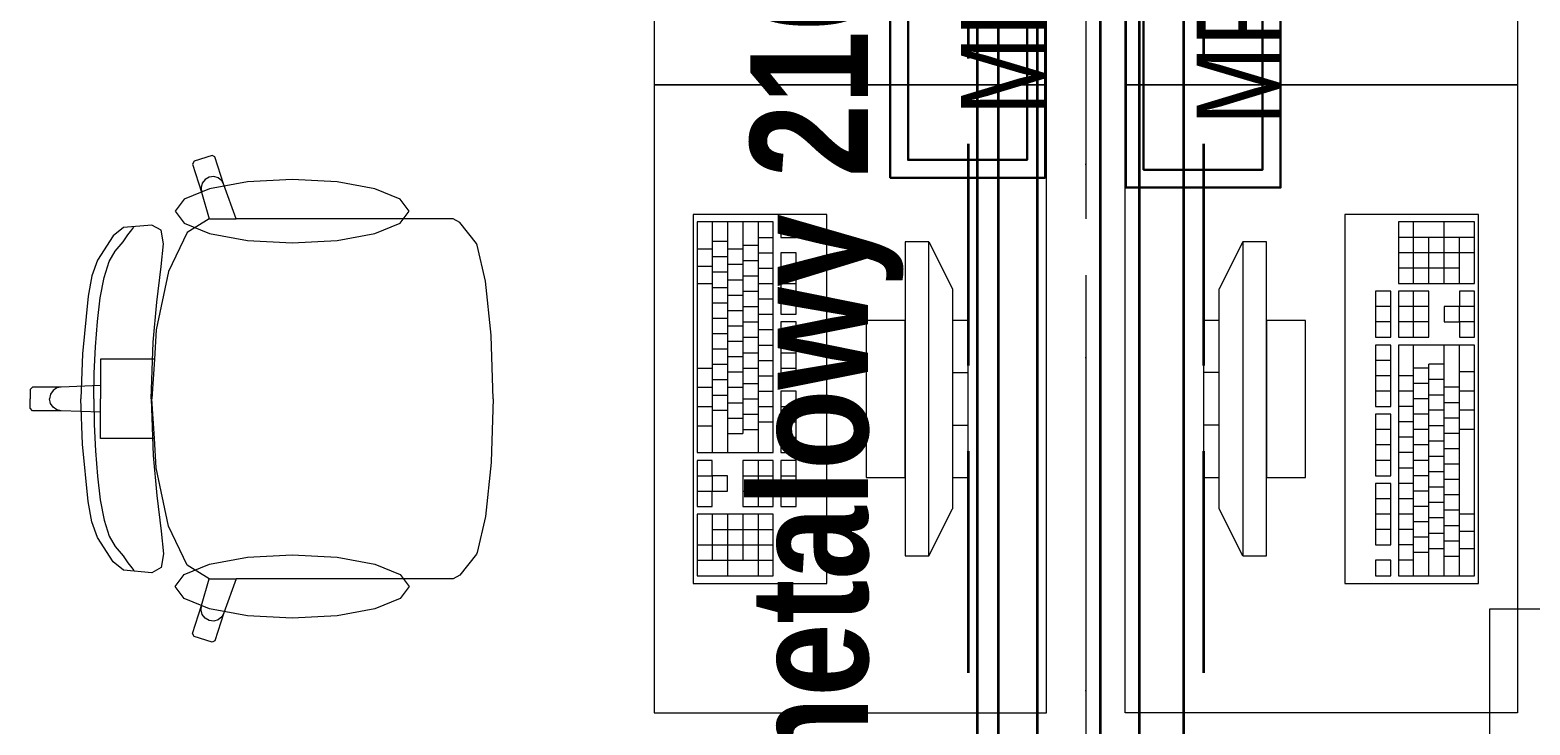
# Model space of a CAD drawing. Header units: millimetres. Extents: x 82175 to 237000, y 24756 to 471700.
# Tile 98 of 256: x 112025 to 113936, y 245745 to 246630. Entities that reach past the tile are written whole.
import ezdxf

# ---------------------------------------------------------------- set-up
doc = ezdxf.new("R2010")
doc.units = ezdxf.units.MM
doc.linetypes.add('Krawędzie ukryte', pattern=[3.912222, 2.822222, -1.09])
doc.linetypes.add('Kropki i Kreski', pattern=[6.702778, 3.527778, -1.763889, 0, -1.411111])
for name, color, linetype, lineweight in [('!! kanał podpoaraperowy z gniazdami', 6, 'Continuous', 35), ('#_EL - opis', 7, 'Continuous', 20), ('\xa0♦elektryczne', 1, 'Continuous', 30)]:
    doc.layers.add(name, color=color, linetype=linetype, lineweight=lineweight)
for name, color, linetype in [('#EL - Teletechnika', 3, 'Continuous'), ('2D - Rysunki i Obrazki', 8, 'Continuous'), ('Konstrukcja - Belki', 8, 'Continuous'), ('Konstrukcja - Siatka mod', 8, 'Continuous'), ('Opisy - Etykiety', 8, 'Continuous'), ('Wnętrze - Umeblowanie', 8, 'Continuous')]:
    doc.layers.add(name, color=color, linetype=linetype)
doc.styles.add('OP_100', font='ARIALN.TTF', dxfattribs={"width": 0.8, "height": 20})
doc.styles.get("Standard").update_dxf_attribs({"font": 'arial.ttf'})

# ---------------------------------------------------------------- blocks, each defined once
blk = doc.blocks.new('MP1')
at = {"layer": '#EL - Teletechnika', "color": 1, "lineweight": 30}
blk.add_lwpolyline([(170, 0), (-170, 0), (-170, 197.2), (170, 197.2)], close=True, dxfattribs=at)
at = {"layer": '#EL - Teletechnika', "color": 7, "lineweight": 30}
blk.add_lwpolyline([(147.2, 22.8), (-147.2, 22.8), (-147.2, 174.4), (147.2, 174.4)], close=True, dxfattribs=at)
at = {"layer": '#EL - Teletechnika', "color": 1, "insert": (0, 54.2), "char_height": 12.023, "attachment_point": 5, "line_spacing_factor": 0.4}
blk.add_mtext('\\fArial Narrow|b0|i0;{\\H8.7679950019x;\\A1;MP}\\A1;\\fTahoma|b1|i0|c238;\\P', dxfattribs=at)

msp = doc.modelspace()

# ---------------------------------------------------------------- linework, layer by layer
at = {"layer": '!! kanał podpoaraperowy z gniazdami'}
for points in [[(113258.5, 247358.5), (113258.5, 244493.5), (113308.5, 244493.5), (113308.5, 247358.5)], [(113388.3, 247358.5), (113388.3, 244493.5), (113438.3, 244493.5), (113438.3, 247358.5)]]:
    msp.add_lwpolyline(points, close=True, dxfattribs=at)
at = {"layer": '2D - Rysunki i Obrazki', "color": 8, "linetype": 'Continuous', "lineweight": 35, "ltscale": 100}
for p, q in [((113231.5, 247408.9), (113231.5, 243992.1)), ((113495, 243992.1), (113495, 247408.9))]:
    msp.add_line(p, q, dxfattribs=at)
at = {"layer": 'Konstrukcja - Belki', "color": 8, "linetype": 'Krawędzie ukryte', "lineweight": 35, "ltscale": 100}
for p, q in [((113220, 247658.9), (113220, 242708.9)), ((113520, 247658.9), (113520, 242708.9))]:
    msp.add_line(p, q, dxfattribs=at)
at = {"layer": 'Konstrukcja - Belki', "color": 8, "linetype": 'Kropki i Kreski', "lineweight": 13, "ltscale": 100}
msp.add_line((113370, 247658.9), (113370, 242708.9), dxfattribs=at)
at = {"layer": 'Konstrukcja - Siatka mod', "color": 8, "linetype": 'Kropki i Kreski', "lineweight": 13, "ltscale": 100}
msp.add_line((113370, 250764.8), (113370, 233800), dxfattribs=at)
at = {"layer": 'Opisy - Etykiety', "color": 8, "linetype": 'Continuous', "lineweight": 20, "ltscale": 100}
for p, q in [((114915.6, 245892.9), (113884.1, 245892.9)), ((113884.1, 245892.9), (113884.1, 245356.4))]:
    msp.add_line(p, q, dxfattribs=at)
at = {"layer": 'Wnętrze - Umeblowanie', "color": 8, "linetype": 'Continuous', "lineweight": 13, "ltscale": 100}
for p, q in [((112234.1, 246463.2), (112232.2, 246459.4)), ((112232.2, 246459.4), (112243.6, 246424)), ((112256.9, 246470.6), (112234.1, 246463.2)), ((112260.6, 246468.7), (112256.9, 246470.6)), ((112272, 246433.3), (112260.6, 246468.7)), ((112248.1, 246440.1), (112244.5, 246435.5)), ((112253.2, 246443), (112248.1, 246440.1)), ((112259, 246443.7), (112253.2, 246443)), ((112264.6, 246442.1), (112259, 246443.7)), ((112269.2, 246438.4), (112264.6, 246442.1)), ((112272, 246433.3), (112269.2, 246438.4)), ((112244.5, 246435.5), (112242.9, 246429.8)), ((112242.9, 246429.8), (112243.6, 246424)), ((112243.6, 246424), (112253.3, 246389.8)), ((112287.7, 246389.9), (112272, 246433.3)), ((112180.3, 246382), (112144.2, 246378.7)), ((112191.9, 246375.3), (112180.3, 246382)), ((112253.3, 246389.8), (112225.4, 246372.5)), ((112253.5, 246389.9), (112253.3, 246389.8)), ((112253.5, 246389.9), (112287.7, 246389.9)), ((112496.8, 246389.9), (112287.7, 246389.9)), ((112532.9, 246389.9), (112496.8, 246389.9)), ((112564, 246389.9), (112532.9, 246389.9)), ((112572.6, 246385.4), (112564, 246389.9)), ((112593.7, 246358.6), (112572.6, 246385.4)), ((112874.8, 246385.9), (112874.8, 246092.1)), ((112971.8, 246385.9), (112874.8, 246385.9)), ((112894.2, 246385.9), (112894.2, 246092.1)), ((112913.6, 246385.9), (112913.6, 246092.1)), ((112933, 246385.9), (112933, 246116.6)), ((112952.4, 246385.9), (112952.4, 246092.1)), ((112971.8, 246092.1), (112971.8, 246385.9)), ((112981.5, 246385.9), (112981.5, 246366.3)), ((113000.9, 246385.9), (112981.5, 246385.9)), ((113000.9, 246366.3), (113000.9, 246385.9)), ((113865.2, 246385.9), (113768.2, 246385.9)), ((113768.2, 246385.9), (113768.2, 246307.5)), ((113787.6, 246307.5), (113787.6, 246385.9)), ((113826.4, 246307.5), (113826.4, 246385.9)), ((113865.2, 246307.5), (113865.2, 246385.9)), ((112131, 246368.2), (112111, 246337.2)), ((112144.2, 246378.7), (112131, 246368.2)), ((112143.5, 246360.4), (112149.6, 246369.4)), ((112149.6, 246369.4), (112154.8, 246375.7)), ((112154.8, 246375.7), (112157.4, 246379.4)), ((112194.9, 246358.1), (112191.9, 246375.3)), ((112225.4, 246372.5), (112201.6, 246322.8)), ((112952.4, 246366.3), (112971.8, 246366.3)), ((112981.5, 246366.3), (113000.9, 246366.3)), ((113865.2, 246366.3), (113768.2, 246366.3)), ((113807, 246307.5), (113807, 246366.3)), ((113845.8, 246307.5), (113845.8, 246366.3)), ((112125.7, 246335.5), (112133.4, 246348.7)), ((112133.4, 246348.7), (112143.5, 246360.4)), ((112192.3, 246329.2), (112194.9, 246358.1)), ((112594.6, 246356.4), (112593.7, 246358.6)), ((112605.3, 246310.5), (112594.6, 246356.4)), ((112874.8, 246351.6), (112894.2, 246351.6)), ((112894.2, 246361.4), (112913.6, 246361.4)), ((112913.6, 246351.6), (112933, 246351.6)), ((112933, 246356.5), (112952.4, 246356.5)), ((112952.4, 246346.7), (112971.8, 246346.7)), ((112981.5, 246346.7), (112981.5, 246268.4)), ((113000.9, 246346.7), (112981.5, 246346.7)), ((113000.9, 246268.4), (113000.9, 246346.7)), ((113140, 246360.6), (113140, 245960.6)), ((113170, 246360.6), (113140, 246360.6)), ((113170, 245960.6), (113170, 246360.6)), ((113170, 246360.6), (113200, 246300.6)), ((113570, 246360.6), (113540, 246300.6)), ((113600, 246360.6), (113570, 246360.6)), ((113570, 246360.6), (113570, 245960.6)), ((113600, 245960.6), (113600, 246360.6)), ((113865.2, 246346.7), (113768.2, 246346.7)), ((112111, 246337.2), (112103.7, 246317.2)), ((112119.5, 246315.1), (112125.7, 246335.5)), ((112186.5, 246283.9), (112192.3, 246329.2)), ((112874.8, 246329.5), (112894.2, 246329.5)), ((112894.2, 246341.8), (112913.6, 246341.8)), ((112913.6, 246332), (112933, 246332)), ((112933, 246336.9), (112952.4, 246336.9)), ((112952.4, 246327.1), (112971.8, 246327.1)), ((112981.5, 246327.1), (113000.9, 246327.1)), ((113845.8, 246327.1), (113768.2, 246327.1)), ((112103.7, 246317.2), (112098.9, 246291.4)), ((112114.5, 246289.2), (112119.5, 246315.1)), ((112201.6, 246322.8), (112185.8, 246248.4)), ((112612.4, 246241.7), (112605.3, 246310.5)), ((112874.8, 246307.5), (112894.2, 246307.5)), ((112894.2, 246322.2), (112913.6, 246322.2)), ((112913.6, 246312.4), (112933, 246312.4)), ((112933, 246317.3), (112952.4, 246317.3)), ((112952.4, 246307.5), (112971.8, 246307.5)), ((112981.5, 246307.5), (113000.9, 246307.5)), ((113768.2, 246307.5), (113865.2, 246307.5)), ((112098.9, 246291.4), (112091.9, 246218.1)), ((112110.8, 246259.2), (112114.5, 246289.2)), ((112894.2, 246302.6), (112913.6, 246302.6)), ((112913.6, 246292.8), (112933, 246292.8)), ((112933, 246297.7), (112952.4, 246297.7)), ((112952.4, 246287.9), (112971.8, 246287.9)), ((112981.5, 246287.9), (113000.9, 246287.9)), ((113200, 246300.6), (113200, 246020.6)), ((113540, 246020.6), (113540, 246300.6)), ((113758.5, 246297.7), (113739.1, 246297.7)), ((113739.1, 246297.7), (113739.1, 246239)), ((113758.5, 246239), (113758.5, 246297.7)), ((113807, 246297.7), (113768.2, 246297.7)), ((113768.2, 246297.7), (113768.2, 246239)), ((113787.6, 246239), (113787.6, 246297.7)), ((113807, 246239), (113807, 246297.7)), ((113865.2, 246297.7), (113845.8, 246297.7)), ((113845.8, 246297.7), (113845.8, 246278.1)), ((113865.2, 246239), (113865.2, 246297.7)), ((112181.8, 246232.9), (112186.5, 246283.9)), ((112894.2, 246283), (112913.6, 246283)), ((112913.6, 246273.2), (112933, 246273.2)), ((112933, 246278.1), (112952.4, 246278.1)), ((112952.4, 246268.4), (112971.8, 246268.4)), ((112981.5, 246268.4), (113000.9, 246268.4)), ((113758.5, 246278.1), (113739.1, 246278.1)), ((113807, 246278.1), (113768.2, 246278.1)), ((113845.8, 246278.1), (113826.4, 246278.1)), ((113826.4, 246278.1), (113826.4, 246258.6)), ((113865.2, 246278.1), (113845.8, 246278.1)), ((113845.8, 246258.6), (113845.8, 246278.1)), ((112108.3, 246226.7), (112110.8, 246259.2)), ((112185.8, 246248.4), (112183.4, 246211)), ((112894.2, 246263.5), (112913.6, 246263.5)), ((112913.6, 246253.7), (112933, 246253.7)), ((112933, 246258.6), (112952.4, 246258.6)), ((112952.4, 246248.8), (112971.8, 246248.8)), ((112981.5, 246258.6), (112981.5, 246180.2)), ((113000.9, 246258.6), (112981.5, 246258.6)), ((113000.9, 246180.2), (113000.9, 246258.6)), ((113090, 246260.6), (113090, 246060.6)), ((113140, 246260.6), (113090, 246260.6)), ((113140, 246060.6), (113140, 246260.6)), ((113200, 246260.6), (113200, 246060.6)), ((113220, 246260.6), (113200, 246260.6)), ((113220, 246060.6), (113220, 246260.6)), ((113540, 246260.6), (113520, 246260.6)), ((113520, 246260.6), (113520, 246060.6)), ((113540, 246060.6), (113540, 246260.6)), ((113650, 246260.6), (113600, 246260.6)), ((113600, 246260.6), (113600, 246060.6)), ((113650, 246060.6), (113650, 246260.6)), ((113758.5, 246258.6), (113739.1, 246258.6)), ((113807, 246258.6), (113768.2, 246258.6)), ((113826.4, 246258.6), (113845.8, 246258.6)), ((113845.8, 246258.6), (113845.8, 246239)), ((113865.2, 246258.6), (113845.8, 246258.6)), ((112179.5, 246160.6), (112181.8, 246232.9)), ((112612.5, 246240.7), (112612.4, 246241.7)), ((112615, 246160.6), (112612.5, 246240.7)), ((112894.2, 246243.9), (112913.6, 246243.9)), ((112913.6, 246234.1), (112933, 246234.1)), ((112933, 246239), (112952.4, 246239)), ((112952.4, 246229.2), (112971.8, 246229.2)), ((112981.5, 246239), (113000.9, 246239)), ((113739.1, 246239), (113758.5, 246239)), ((113758.5, 246229.2), (113739.1, 246229.2)), ((113739.1, 246229.2), (113739.1, 246150.9)), ((113758.5, 246150.9), (113758.5, 246229.2)), ((113768.2, 246239), (113807, 246239)), ((113865.2, 246229.2), (113768.2, 246229.2)), ((113768.2, 246229.2), (113768.2, 245935.4)), ((113787.6, 245935.4), (113787.6, 246229.2)), ((113826.4, 245935.4), (113826.4, 246229.2)), ((113845.8, 246239), (113865.2, 246239)), ((113845.8, 245935.4), (113845.8, 246229.2)), ((113865.2, 245935.4), (113865.2, 246229.2)), ((112091.9, 246218.1), (112089.8, 246160.6)), ((112106.8, 246193.4), (112108.3, 246226.7)), ((112144.7, 246211), (112114.7, 246211)), ((112114.7, 246211), (112114.7, 246177.5)), ((112183.4, 246211), (112144.7, 246211)), ((112183.4, 246211), (112180.2, 246160.6)), ((112894.2, 246224.3), (112913.6, 246224.3)), ((112913.6, 246214.5), (112933, 246214.5)), ((112933, 246219.4), (112952.4, 246219.4)), ((112952.4, 246209.6), (112971.8, 246209.6)), ((112981.5, 246219.4), (113000.9, 246219.4)), ((113758.5, 246209.6), (113739.1, 246209.6)), ((112106.4, 246160.6), (112106.8, 246193.4)), ((112874.8, 246199.8), (112894.2, 246199.8)), ((112894.2, 246204.7), (112913.6, 246204.7)), ((112913.6, 246194.9), (112933, 246194.9)), ((112933, 246199.8), (112952.4, 246199.8)), ((112952.4, 246190), (112971.8, 246190)), ((112981.5, 246199.8), (113000.9, 246199.8)), ((113200, 246194), (113220, 246194)), ((113540, 246194), (113520, 246194)), ((113758.5, 246190), (113739.1, 246190)), ((113787.6, 246190), (113768.2, 246190)), ((113807, 246199.8), (113787.6, 246199.8)), ((113807, 245935.4), (113807, 246204.7)), ((113826.4, 246204.7), (113807, 246204.7)), ((113865.2, 246194.9), (113845.8, 246194.9)), ((112028, 246175.7), (112025, 246172.7)), ((112025, 246172.7), (112025, 246160.6)), ((112064.9, 246175.7), (112028, 246175.7)), ((112054.3, 246171.3), (112051.1, 246166.4)), ((112059.2, 246174.6), (112054.3, 246171.3)), ((112064.9, 246175.7), (112059.2, 246174.6)), ((112114.7, 246177.5), (112064.9, 246175.7)), ((112114.7, 246177.5), (112114.7, 246160.6)), ((112874.8, 246175.3), (112894.2, 246175.3)), ((112894.2, 246185.1), (112913.6, 246185.1)), ((112913.6, 246175.3), (112933, 246175.3)), ((112933, 246180.2), (112952.4, 246180.2)), ((112952.4, 246170.4), (112971.8, 246170.4)), ((112981.5, 246180.2), (113000.9, 246180.2)), ((112981.5, 246170.4), (112981.5, 246092.1)), ((113000.9, 246170.4), (112981.5, 246170.4)), ((113000.9, 246092.1), (113000.9, 246170.4)), ((113758.5, 246170.4), (113739.1, 246170.4)), ((113787.6, 246170.4), (113768.2, 246170.4)), ((113807, 246180.2), (113787.6, 246180.2)), ((113826.4, 246185.1), (113807, 246185.1)), ((113845.8, 246175.3), (113826.4, 246175.3)), ((113865.2, 246170.4), (113845.8, 246170.4)), ((112025, 246148.6), (112025, 246160.6)), ((112051.1, 246166.4), (112049.9, 246160.6)), ((112051.1, 246154.9), (112049.9, 246160.6)), ((112054.3, 246150), (112051.1, 246154.9)), ((112091.9, 246103.1), (112089.8, 246160.6)), ((112106.4, 246160.6), (112106.8, 246127.9)), ((112114.7, 246143.8), (112114.7, 246160.6)), ((112179.5, 246160.6), (112181.8, 246088.3)), ((112183.4, 246110.3), (112180.2, 246160.6)), ((112615, 246160.6), (112612.5, 246080.6)), ((112894.2, 246165.5), (112913.6, 246165.5)), ((112913.6, 246155.7), (112933, 246155.7)), ((112933, 246160.6), (112952.4, 246160.6)), ((113807, 246160.6), (113787.6, 246160.6)), ((113826.4, 246165.5), (113807, 246165.5)), ((113845.8, 246155.7), (113826.4, 246155.7)), ((112028, 246145.5), (112025, 246148.6)), ((112064.9, 246145.5), (112028, 246145.5)), ((112059.2, 246146.7), (112054.3, 246150)), ((112064.9, 246145.5), (112059.2, 246146.7)), ((112114.7, 246143.8), (112064.9, 246145.5)), ((112114.7, 246110.3), (112114.7, 246143.8)), ((112874.8, 246150.9), (112894.2, 246150.9)), ((112894.2, 246146), (112913.6, 246146)), ((112913.6, 246136.2), (112933, 246136.2)), ((112933, 246141.1), (112952.4, 246141.1)), ((112952.4, 246150.9), (112971.8, 246150.9)), ((112981.5, 246150.9), (113000.9, 246150.9)), ((113739.1, 246150.9), (113758.5, 246150.9)), ((113758.5, 246141.1), (113739.1, 246141.1)), ((113739.1, 246141.1), (113739.1, 246062.7)), ((113758.5, 246062.7), (113758.5, 246141.1)), ((113787.6, 246150.9), (113768.2, 246150.9)), ((113807, 246141.1), (113787.6, 246141.1)), ((113826.4, 246146), (113807, 246146)), ((113845.8, 246136.2), (113826.4, 246136.2)), ((113865.2, 246146), (113845.8, 246146)), ((112106.8, 246127.9), (112108.3, 246094.6)), ((112874.8, 246126.4), (112894.2, 246126.4)), ((112913.6, 246116.6), (112933, 246116.6)), ((112933, 246121.5), (112952.4, 246121.5)), ((112952.4, 246131.3), (112971.8, 246131.3)), ((112981.5, 246131.3), (113000.9, 246131.3)), ((113200, 246127.3), (113220, 246127.3)), ((113540, 246127.3), (113520, 246127.3)), ((113758.5, 246121.5), (113739.1, 246121.5)), ((113787.6, 246131.3), (113768.2, 246131.3)), ((113807, 246121.5), (113787.6, 246121.5)), ((113826.4, 246126.4), (113807, 246126.4)), ((113845.8, 246116.6), (113826.4, 246116.6)), ((113865.2, 246121.5), (113845.8, 246121.5)), ((112098.9, 246029.9), (112091.9, 246103.1)), ((112108.3, 246094.6), (112110.8, 246062.1)), ((112144.7, 246110.3), (112114.7, 246110.3)), ((112183.4, 246110.3), (112144.7, 246110.3)), ((112185.8, 246072.9), (112183.4, 246110.3)), ((112981.5, 246111.7), (113000.9, 246111.7)), ((113758.5, 246101.9), (113739.1, 246101.9)), ((113787.6, 246111.7), (113768.2, 246111.7)), ((113807, 246101.9), (113787.6, 246101.9)), ((113826.4, 246106.8), (113807, 246106.8)), ((113845.8, 246097), (113826.4, 246097)), ((112181.8, 246088.3), (112186.5, 246037.4)), ((112612.4, 246079.5), (112605.3, 246010.8)), ((112612.5, 246080.6), (112612.4, 246079.5)), ((112874.8, 246092.1), (112971.8, 246092.1)), ((112874.8, 246082.3), (112874.8, 246023.6)), ((112894.2, 246082.3), (112874.8, 246082.3)), ((112894.2, 246062.7), (112894.2, 246082.3)), ((112933, 246082.3), (112933, 246023.6)), ((112971.8, 246082.3), (112933, 246082.3)), ((112952.4, 246082.3), (112952.4, 246023.6)), ((112971.8, 246023.6), (112971.8, 246082.3)), ((112981.5, 246092.1), (113000.9, 246092.1)), ((112981.5, 246082.3), (112981.5, 246023.6)), ((113000.9, 246082.3), (112981.5, 246082.3)), ((113000.9, 246023.6), (113000.9, 246082.3)), ((113758.5, 246082.3), (113739.1, 246082.3)), ((113787.6, 246092.1), (113768.2, 246092.1)), ((113807, 246082.3), (113787.6, 246082.3)), ((113826.4, 246087.2), (113807, 246087.2)), ((113845.8, 246077.4), (113826.4, 246077.4)), ((112110.8, 246062.1), (112114.5, 246032.1)), ((112201.6, 245998.5), (112185.8, 246072.9)), ((112874.8, 246062.7), (112894.2, 246062.7)), ((112913.6, 246062.7), (112894.2, 246062.7)), ((112894.2, 246062.7), (112894.2, 246043.1)), ((112913.6, 246043.1), (112913.6, 246062.7)), ((112933, 246062.7), (112971.8, 246062.7)), ((112981.5, 246062.7), (113000.9, 246062.7)), ((113090, 246060.6), (113140, 246060.6)), ((113200, 246060.6), (113220, 246060.6)), ((113520, 246060.6), (113540, 246060.6)), ((113600, 246060.6), (113650, 246060.6)), ((113739.1, 246062.7), (113758.5, 246062.7)), ((113787.6, 246072.5), (113768.2, 246072.5)), ((113807, 246062.7), (113787.6, 246062.7)), ((113826.4, 246067.6), (113807, 246067.6)), ((113845.8, 246057.8), (113826.4, 246057.8)), ((112186.5, 246037.4), (112192.3, 245992.1)), ((112874.8, 246043.1), (112894.2, 246043.1)), ((112894.2, 246023.6), (112894.2, 246043.1)), ((112894.2, 246043.1), (112913.6, 246043.1)), ((112933, 246043.1), (112971.8, 246043.1)), ((112981.5, 246043.1), (113000.9, 246043.1)), ((113758.5, 246052.9), (113739.1, 246052.9)), ((113739.1, 246052.9), (113739.1, 245974.6)), ((113758.5, 245974.6), (113758.5, 246052.9)), ((113787.6, 246052.9), (113768.2, 246052.9)), ((113807, 246043.1), (113787.6, 246043.1)), ((113826.4, 246048), (113807, 246048)), ((113845.8, 246038.2), (113826.4, 246038.2)), ((112103.7, 246004.1), (112098.9, 246029.9)), ((112114.5, 246032.1), (112119.5, 246006.2)), ((112874.8, 246023.6), (112894.2, 246023.6)), ((112933, 246023.6), (112971.8, 246023.6)), ((112981.5, 246023.6), (113000.9, 246023.6)), ((113170, 245960.6), (113200, 246020.6)), ((113570, 245960.6), (113540, 246020.6)), ((113758.5, 246033.4), (113739.1, 246033.4)), ((113787.6, 246033.4), (113768.2, 246033.4)), ((113807, 246023.6), (113787.6, 246023.6)), ((113826.4, 246028.5), (113807, 246028.5)), ((113845.8, 246018.7), (113826.4, 246018.7)), ((112111, 245984.1), (112103.7, 246004.1)), ((112119.5, 246006.2), (112125.7, 245985.8)), ((112225.4, 245948.8), (112201.6, 245998.5)), ((112605.3, 246010.8), (112594.6, 245964.9)), ((112874.8, 246013.8), (112874.8, 245935.4)), ((112971.8, 246013.8), (112874.8, 246013.8)), ((112894.2, 246013.8), (112894.2, 245955)), ((112913.6, 246013.8), (112913.6, 245935.4)), ((112933, 246013.8), (112933, 245955)), ((112952.4, 246013.8), (112952.4, 245935.4)), ((112971.8, 245935.4), (112971.8, 246013.8)), ((113758.5, 246013.8), (113739.1, 246013.8)), ((113787.6, 246013.8), (113768.2, 246013.8)), ((113807, 246004), (113787.6, 246004)), ((113826.4, 246008.9), (113807, 246008.9)), ((113845.8, 245999.1), (113826.4, 245999.1)), ((113865.2, 246013.8), (113845.8, 246013.8)), ((112131, 245953.1), (112111, 245984.1)), ((112125.7, 245985.8), (112133.4, 245972.6)), ((112192.3, 245992.1), (112194.9, 245963.2)), ((112894.2, 245994.2), (112971.8, 245994.2)), ((113758.5, 245994.2), (113739.1, 245994.2)), ((113787.6, 245994.2), (113768.2, 245994.2)), ((113807, 245984.4), (113787.6, 245984.4)), ((113826.4, 245989.3), (113807, 245989.3)), ((113845.8, 245979.5), (113826.4, 245979.5)), ((113865.2, 245991.7), (113845.8, 245991.7)), ((112133.4, 245972.6), (112143.5, 245960.9)), ((112143.5, 245960.9), (112149.6, 245951.9)), ((112194.9, 245963.2), (112191.9, 245946)), ((112593.7, 245962.7), (112572.6, 245935.9)), ((112594.6, 245964.9), (112593.7, 245962.7)), ((112874.8, 245974.6), (112971.8, 245974.6)), ((113140, 245960.6), (113170, 245960.6)), ((113570, 245960.6), (113600, 245960.6)), ((113739.1, 245974.6), (113758.5, 245974.6)), ((113787.6, 245974.6), (113768.2, 245974.6)), ((113807, 245964.8), (113787.6, 245964.8)), ((113826.4, 245969.7), (113807, 245969.7)), ((113865.2, 245969.7), (113845.8, 245969.7)), ((112144.2, 245942.5), (112131, 245953.1)), ((112180.3, 245939.2), (112144.2, 245942.5)), ((112149.6, 245951.9), (112154.8, 245945.6)), ((112154.8, 245945.6), (112157.4, 245941.9)), ((112191.9, 245946), (112180.3, 245939.2)), ((112253.3, 245931.5), (112225.4, 245948.8)), ((112874.8, 245955), (112971.8, 245955)), ((113758.5, 245955), (113739.1, 245955)), ((113739.1, 245955), (113739.1, 245935.4)), ((113758.5, 245935.4), (113758.5, 245955)), ((113787.6, 245955), (113768.2, 245955)), ((113845.8, 245959.9), (113826.4, 245959.9)), ((112243.6, 245897.3), (112253.3, 245931.5)), ((112253.5, 245931.4), (112253.3, 245931.5)), ((112253.5, 245931.4), (112287.7, 245931.4)), ((112287.7, 245931.4), (112272, 245888)), ((112496.8, 245931.4), (112287.7, 245931.4)), ((112532.9, 245931.4), (112496.8, 245931.4)), ((112564, 245931.4), (112532.9, 245931.4)), ((112572.6, 245935.9), (112564, 245931.4)), ((112874.8, 245935.4), (112971.8, 245935.4)), ((113739.1, 245935.4), (113758.5, 245935.4)), ((113768.2, 245935.4), (113865.2, 245935.4)), ((112232.2, 245861.9), (112243.6, 245897.3)), ((112242.9, 245891.5), (112243.6, 245897.3)), ((112244.5, 245885.8), (112242.9, 245891.5)), ((112248.1, 245881.2), (112244.5, 245885.8)), ((112272, 245888), (112260.6, 245852.6)), ((112272, 245888), (112269.2, 245882.9)), ((112253.2, 245878.3), (112248.1, 245881.2)), ((112259, 245877.6), (112253.2, 245878.3)), ((112264.6, 245879.2), (112259, 245877.6)), ((112269.2, 245882.9), (112264.6, 245879.2)), ((112234.1, 245858.1), (112232.2, 245861.9)), ((112256.9, 245850.6), (112234.1, 245858.1)), ((112260.6, 245852.6), (112256.9, 245850.6))]:
    msp.add_line(p, q, dxfattribs=at)
at = {"layer": 'Wnętrze - Umeblowanie', "color": 8, "linetype": 'Continuous', "lineweight": 13, "ltscale": 100, "flags": 128}
for points in [[(113320, 246560.6), (113320, 247360.6), (112820, 247360.6), (112820, 246560.6)], [(113420, 246560.6), (113420, 247360.6), (113920, 247360.6), (113920, 246560.6)], [(113320, 245760.6), (113320, 246560.6), (112820, 246560.6), (112820, 245760.6)], [(113420, 245760.6), (113420, 246560.6), (113920, 246560.6), (113920, 245760.6)], [(112359.1, 246439.9), (112302, 246436.8), (112253.7, 246428.1), (112221.4, 246415.1), (112210, 246399.6), (112221.4, 246384.2), (112253.7, 246371.2), (112302, 246362.5), (112359.1, 246359.4), (112416.1, 246362.5), (112464.4, 246371.2), (112496.7, 246384.2), (112508.1, 246399.6), (112496.7, 246415.1), (112464.4, 246428.1), (112416.1, 246436.8)], [(113040, 246395.6), (112870, 246395.6), (112870, 245925.6), (113040, 245925.6)], [(113700, 245925.6), (113870, 245925.6), (113870, 246395.6), (113700, 246395.6)], [(112359.1, 245881.4), (112302, 245884.4), (112253.7, 245893.2), (112221.4, 245906.2), (112210, 245921.6), (112221.4, 245937), (112253.7, 245950.1), (112302, 245958.8), (112359.1, 245961.9), (112416.1, 245958.8), (112464.4, 245950.1), (112496.7, 245937), (112508.1, 245921.6), (112496.7, 245906.2), (112464.4, 245893.2), (112416.1, 245884.4)]]:
    msp.add_lwpolyline(points, close=True, dxfattribs=at)

# ---------------------------------------------------------------- block references
at = {"layer": '\xa0♦elektryczne', "rotation": 90}
for p in [(113318, 246612.2), (113618, 246599.6)]:
    msp.add_blockref('MP1', p, dxfattribs=at)

# ---------------------------------------------------------------- texts
at = {"layer": '#_EL - opis', "insert": (112942.5, 244449.1), "char_height": 150, "width": 13225.251, "attachment_point": 1, "rotation": 90, "style": 'OP_100'}
msp.add_mtext('\\fArial|b1|i0|c238|p34;kanał kablowy metalowy 210H68', dxfattribs=at)

doc.saveas('drawing.dxf')
